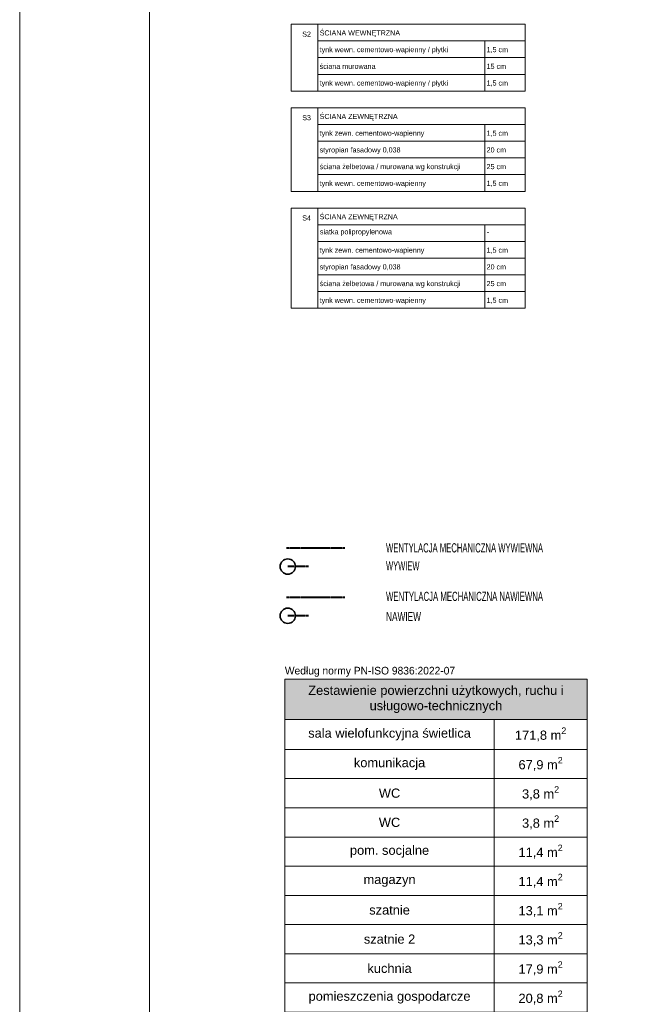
# Model space of a CAD drawing. Header units: millimetres. Extents: x -115268 to 140687, y -37779 to 24471.
# Tile 90 of 256: x 49908 to 51139, y -6718 to -4789. Entities that reach past the tile are written whole.
import ezdxf
from ezdxf.enums import TextEntityAlignment as Align

# ---------------------------------------------------------------- set-up
doc = ezdxf.new("R2010")
doc.units = ezdxf.units.MM
doc.linetypes.add('DASHED', pattern=[19.05, 12.7, -6.35])
doc.layers.get('0').update_dxf_attribs({"lineweight": 9})
for name, color, linetype, lineweight in [('A_CIENKA', 7, 'Continuous', 9), ('A_HATCH', 8, 'Continuous', 9), ('A_KONSTRUKCJA', 3, 'Continuous', 25), ('\x9dciany', 7, 'Continuous', 9)]:
    doc.layers.add(name, color=color, linetype=linetype, lineweight=lineweight)
doc.layers.add('A_WYMIAR', color=253, linetype='Continuous', lineweight=5, transparency=0.2)
doc.styles.add('Arial', font='arial.ttf')
doc.styles.add('Arial CE', font='arial.ttf')
doc.styles.add('ROMANS', font='romanpl.shx', dxfattribs={"bigfont": 'romanbigpl.shx'})

# ---------------------------------------------------------------- blocks, each defined once
blk = doc.blocks.new('*T2034')
at = {"layer": 'A_CIENKA', "color": 0, "linetype": 'ByBlock', "lineweight": -2, "ltscale": 0.5, "transparency": 16777216}
for p, q in [((0, 0), (591.9, 0)), ((0, 0), (0, -952.1)), ((591.9, 0), (591.9, -952.1)), ((0, -79.2), (591.9, -79.2)), ((409.9, -79.2), (409.9, -952.1)), ((0, -137.7), (591.9, -137.7)), ((0, -194.9), (591.9, -194.9)), ((0, -252.1), (591.9, -252.1)), ((0, -309.3), (591.9, -309.3)), ((0, -366.5), (591.9, -366.5)), ((0, -423.7), (591.9, -423.7)), ((0, -480.8), (591.9, -480.8)), ((0, -538), (591.9, -538)), ((0, -595.2), (591.9, -595.2)), ((0, -652.4), (591.9, -652.4)), ((0, -709.6), (591.9, -709.6)), ((0, -774.8), (591.9, -774.8)), ((0, -832), (591.9, -832)), ((0, -889.2), (591.9, -889.2)), ((0, -952.1), (591.9, -952.1))]:
    blk.add_line(p, q, dxfattribs=at)
at = {"layer": 'A_CIENKA', "color": 9, "ltscale": 0.5, "true_color": 0xc7c8ca, "transparency": 16777216}
for points in [[(0, 0), (0, -79.2), (591.9, 0), (591.9, -79.2)], [(0, -889.2), (0, -952.1), (409.9, -889.2), (409.9, -952.1)], [(409.9, -889.2), (409.9, -952.1), (591.9, -889.2), (591.9, -952.1)]]:
    blk.add_solid(points, dxfattribs=at)
at = {"layer": 'A_CIENKA', "color": 0, "ltscale": 0.5, "transparency": 16777216, "char_height": 18, "attachment_point": 5, "style": 'Arial'}
for s, insert, width in [('Zestawienie powierzchni użytkowych, ruchu i usługowo-technicznych', (295.9, -39.6), 580.445), ('sala wielofunkcyjna świetlica', (205, -108.4), 398.493), ('\\A1;171,8 m{\\H0.7x;\\S2^ ;}', (500.9, -108.4), 170.515), ('komunikacja', (205, -166.3), 398.493), ('\\A1;67,9 m{\\H0.7x;\\S2^ ;}', (500.9, -166.3), 170.515), ('WC', (205, -223.5), 398.493), ('\\A1;3,8 m{\\H0.7x;\\S2^ ;}', (500.9, -223.5), 170.515), ('WC', (205, -280.7), 398.493), ('\\A1;3,8 m{\\H0.7x;\\S2^ ;}', (500.9, -280.7), 170.515), ('pom. socjalne', (205, -337.9), 398.493), ('\\A1;11,4 m{\\H0.7x;\\S2^ ;}', (500.9, -337.9), 170.515), ('\\A1;11,4 m{\\H0.7x;\\S2^ ;}', (500.9, -395.1), 170.515), ('magazyn', (205, -395.1), 398.493), ('szatnie', (205, -452.3), 398.493), ('\\A1;13,1 m{\\H0.7x;\\S2^ ;}', (500.9, -452.3), 170.515), ('szatnie 2', (205, -509.4), 398.493), ('\\A1;13,3 m{\\H0.7x;\\S2^ ;}', (500.9, -509.4), 170.515), ('kuchnia', (205, -566.6), 398.493), ('\\A1;17,9 m{\\H0.7x;\\S2^ ;}', (500.9, -566.6), 170.515), ('pomieszczenia gospodarcze', (205, -623.8), 398.493), ('\\A1;20,8 m{\\H0.7x;\\S2^ ;}', (500.9, -623.8), 170.515), ('komunikacja', (205, -681), 398.493), ('\\A1;9,0 m{\\H0.7x;\\S2^ ;}', (500.9, -681), 170.515), ('sala wielofunkcyjna świetlica 2 ', (205, -742.2), 398.493), ('\\A1;98,4 m{\\H0.7x;\\S2^ ;}', (500.9, -742.2), 170.515), ('biuro', (205, -803.4), 398.493), ('\\A1;21,8 m{\\H0.7x;\\S2^ ;}', (500.9, -803.4), 170.515), ('kotłownia', (205, -860.6), 398.493), ('\\A1;9,6 m{\\H0.7x;\\S2^ ;}', (500.9, -860.6), 170.515), ('\\A1;474,0 m{\\H0.7x;\\S2^ ;}', (500.9, -920.6), 170.515), ('SUMA', (205, -920.6), 398.493)]:
    blk.add_mtext(s, dxfattribs=dict(at, insert=insert, width=width))

msp = doc.modelspace()

# ---------------------------------------------------------------- linework, layer by layer
at = {"layer": 'A_CIENKA'}
msp.add_lwpolyline([(49907.66685, -3092.13865), (55847.66685, -3092.13865), (55847.66685, -7292.56722), (49907.66685, -7292.56722), (49907.66685, -3092.13865)], dxfattribs=at)
msp.add_lwpolyline([(50162.23828, -3134.56722), (55799.31832, -3134.56722), (55799.31832, -7250.13865), (50162.23828, -7250.13865)], close=True, dxfattribs=at)
at = {"layer": 'A_HATCH'}
for p, q in [((50439.20781, -4798.1469), (50897.81768, -4798.1469)), ((50439.20781, -4798.1469), (50439.20781, -4929.09442)), ((50491.93153, -4798.1469), (50491.93153, -4929.09442)), ((50897.81768, -4798.1469), (50897.81768, -4929.09442)), ((50491.93153, -4830.88378), (50897.81768, -4830.88378)), ((50818.94479, -4830.88378), (50818.94479, -4929.09442)), ((50491.93153, -4863.62066), (50897.81768, -4863.62066)), ((50491.93153, -4896.35754), (50897.81768, -4896.35754)), ((50439.20781, -4929.09442), (50897.81768, -4929.09442)), ((50439.20781, -4929.09442), (50897.81768, -4929.09442)), ((50439.20781, -4961.8313), (50439.20781, -5125.5157)), ((50439.20781, -4961.8313), (50897.81768, -4961.8313)), ((50491.93153, -4961.8313), (50491.93153, -5125.5157)), ((50491.93153, -4961.8313), (50897.81768, -4961.8313)), ((50897.81768, -4961.8313), (50897.81768, -5125.5157)), ((50491.93153, -4994.56818), (50897.81768, -4994.56818)), ((50818.94479, -4994.56818), (50818.94479, -5125.5157)), ((50491.93153, -5027.30506), (50897.81768, -5027.30506)), ((50491.93153, -5060.04194), (50897.81768, -5060.04194)), ((50491.93153, -5092.77882), (50897.81768, -5092.77882)), ((50439.20781, -5125.5157), (50897.81768, -5125.5157)), ((50439.20781, -5158.25258), (50439.20781, -5354.67387)), ((50439.20781, -5158.25258), (50897.81768, -5158.25258)), ((50491.93153, -5158.25258), (50491.93153, -5354.67387)), ((50897.81768, -5158.25258), (50897.81768, -5354.67387)), ((50491.93153, -5190.98946), (50897.81768, -5190.98946)), ((50818.94479, -5190.98946), (50818.94479, -5354.67387)), ((50491.93153, -5223.72634), (50897.81768, -5223.72634)), ((50491.93153, -5256.46323), (50897.81768, -5256.46323)), ((50491.93153, -5289.20011), (50897.81768, -5289.20011)), ((50491.93153, -5321.93699), (50897.81768, -5321.93699)), ((50439.20781, -5354.67387), (50897.81768, -5354.67387))]:
    msp.add_line(p, q, dxfattribs=at)
at = {"layer": 'A_KONSTRUKCJA', "color": 177, "linetype": 'DASHED', "lineweight": 40, "ltscale": 0.05, "true_color": 0x293189}
for p, q in [((50544.42553, -5824.71399), (50430.32746, -5824.71399)), ((50473.25704, -5860.54046), (50432.82698, -5860.54046))]:
    msp.add_line(p, q, dxfattribs=at)
at = {"layer": 'A_KONSTRUKCJA', "color": 240, "linetype": 'DASHED', "lineweight": 40, "ltscale": 0.05, "true_color": 0xed1f24}
for p, q in [((50544.42553, -5921.19534), (50430.32746, -5921.19534)), ((50473.25704, -5957.02181), (50432.82698, -5957.02181))]:
    msp.add_line(p, q, dxfattribs=at)
at = {"layer": 'A_WYMIAR', "color": 177, "lineweight": 35, "true_color": 0x293189}
msp.add_circle((50432.82698, -5860.54046), 15, dxfattribs=at)
at = {"layer": 'A_WYMIAR', "color": 240, "lineweight": 35, "true_color": 0xed1f24}
msp.add_circle((50432.82698, -5957.02181), 15, dxfattribs=at)

# ---------------------------------------------------------------- block references
msp.add_blockref('*T2034', (50427.15475, -6081.08418))

# ---------------------------------------------------------------- texts
at = {"ltscale": 0.5, "insert": (50427.15475, -6056.97782), "char_height": 15, "attachment_point": 1, "style": 'ROMANS'}
msp.add_mtext_dynamic_manual_height_columns('{\\Fromanpl,romanbigpl|c238;Według normy PN-ISO 9836:2022-07}', width=539.9594051, gutter_width=66.92541, heights=[0], dxfattribs=at)
at = {"layer": 'A_WYMIAR', "char_height": 10, "attachment_point": 1, "style": 'Arial'}
for s, heights, insert in [('S2', [0], (50461.11583, -4812.56028)), ('ŚCIANA WEWNĘTRZNA', [0], (50495.25602, -4810.17508)), ('tynk wewn. cementowo-wapienny / płytki', [0], (50495.25602, -4842.91196)), ('1,5 cm', [0], (50822.26927, -4842.91196)), ('ściana murowana', [0], (50495.25602, -4875.64884)), ('15 cm', [0], (50822.26927, -4875.64884)), ('tynk wewn. cementowo-wapienny / płytki', [0], (50495.25602, -4908.38572)), ('1,5 cm', [0], (50822.26927, -4908.38572)), ('S3', [0], (50461.11583, -4976.24468)), ('ŚCIANA ZEWNĘTRZNA', [0], (50495.25602, -4973.85948)), ('tynk zewn. cementowo-wapienny', [0], (50495.25602, -5006.59637)), ('1,5 cm', [0], (50822.26927, -5006.59637)), ('styropian fasadowy 0,038', [0], (50495.25602, -5039.33325)), ('20 cm', [0], (50822.26927, -5039.33325)), ('\\pxt22;ściana żelbetowa / murowana wg konstrukcji', [10.34106], (50495.25602, -5072.07013)), ('25 cm', [0], (50822.26927, -5072.07013)), ('tynk wewn. cementowo-wapienny', [0], (50495.25602, -5104.80701)), ('1,5 cm', [0], (50822.26927, -5104.80701)), ('ŚCIANA ZEWNĘTRZNA', [0], (50495.25602, -5170.28077)), ('S4', [0], (50461.11583, -5172.66596)), ('siatka polipropylenowa', [0], (50495.67749, -5199.78003)), ('-', [0], (50822.69075, -5199.78003)), ('tynk zewn. cementowo-wapienny', [0], (50495.25602, -5235.75453)), ('1,5 cm', [0], (50822.26927, -5235.75453)), ('styropian fasadowy 0,038', [0], (50495.25602, -5268.49141)), ('20 cm', [0], (50822.26927, -5268.49141)), ('\\pxt22;ściana żelbetowa / murowana wg konstrukcji', [10.34106], (50495.25602, -5301.22829)), ('25 cm', [0], (50822.26927, -5301.22829)), ('tynk wewn. cementowo-wapienny', [0], (50495.25602, -5333.96517)), ('1,5 cm', [0], (50822.26927, -5333.96517))]:
    msp.add_mtext_dynamic_manual_height_columns(s, width=473.6976626, gutter_width=1.25, heights=heights, dxfattribs=dict(at, insert=insert))
at = {"layer": '\x9dciany', "color": 7, "linetype": 'Continuous', "lineweight": 35, "style": 'Arial CE'}
for s, width, p, p2 in [('WENTYLACJA MECHANICZNA WYWIEWNA', 0.598201, (50625.25686, -5832.89445), (50932.81686, -5832.89445)), ('WYWIEW                                                           ', 0.587028, (50625.25686, -5868.08959), (50932.81686, -5868.08959))]:
    msp.add_text(s, height=18, dxfattribs=dict(at, width=width)).set_placement(p, p2, align=Align.FIT)
for s, width, p, p2 in [('WENTYLACJA MECHANICZNA NAWIEWNA', 0.604757, (50625.25686, -5927.98137), (50932.81686, -5927.98137)), ('NAWIEW                                                     ', 0.645544, (50625.25686, -5967.52157), (50932.81686, -5967.52157))]:
    msp.add_text(s, height=18, rotation=360, dxfattribs=dict(at, width=width)).set_placement(p, p2, align=Align.FIT)

doc.saveas('drawing.dxf')
